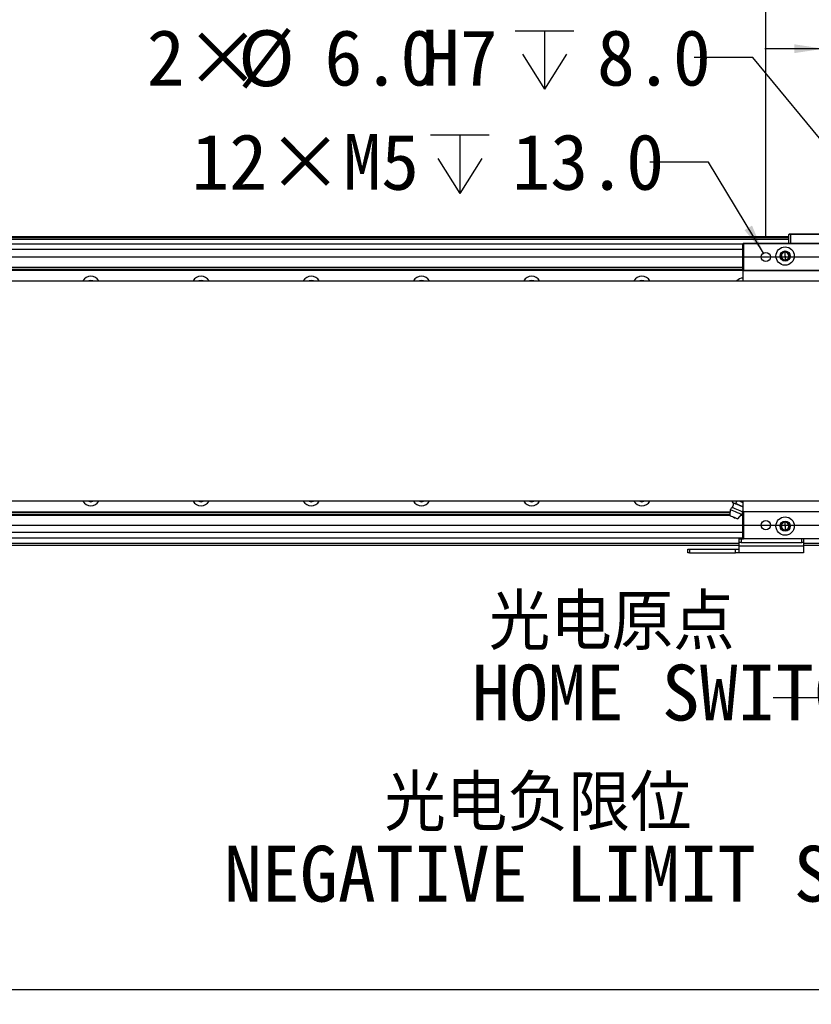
# Model space of a CAD drawing. Header units: millimetres. Extents: x 40 to 3320, y 40 to 2336.
# Tile 10 of 13: x 1860 to 2291, y 1526 to 2062. Entities that reach past the tile are written whole.
import ezdxf

# ---------------------------------------------------------------- set-up
doc = ezdxf.new("R2010")
doc.units = ezdxf.units.MM
doc.header["$LTSCALE"] = 8
doc.layers.add('DIMNS', color=7, linetype='Continuous')
doc.styles.add('SLDTEXTSTYLE7', font='txt')
doc.styles.add('SLDTEXTSTYLE8', font='txt', dxfattribs={"bigfont": 'bigfont'})
doc.styles.add('SLDTEXTSTYLE9', font='txt')
doc.dimstyles.new('SLDDIMSTYLE0', dxfattribs={"dimtxt": 30.4, "dimasz": 16, "dimexe": 0, "dimexo": 0.0625, "dimgap": 7.6, "dimtad": 2, "dimdec": 1, "dimrnd": 1e-09, "dimzin": 4, "dimdsep": 46, "dimtxsty": 'SLDTEXTSTYLE7', "dimsah": 1, "dimcen": 0.09, "dimadec": 0, "dimazin": 1, "dimtfac": 1, "dimtdec": 1, "dimtmove": 0, "dimatfit": 0, "dimfxl": 0, "dimfrac": 2, "dimtolj": 1, "dimtzin": 12, "dimarcsym": 0})
doc.dimstyles.new('SLDDIMSTYLE1', dxfattribs={"dimtxt": 30.4, "dimasz": 16, "dimexe": 0, "dimexo": 0.0625, "dimgap": 7.6, "dimtad": 0, "dimtih": 1, "dimtoh": 1, "dimdec": 1, "dimrnd": 1e-09, "dimzin": 4, "dimdsep": 46, "dimtxsty": 'SLDTEXTSTYLE7', "dimsah": 1, "dimcen": 0, "dimadec": 0, "dimazin": 1, "dimtfac": 1, "dimtdec": 1, "dimtofl": 0, "dimtmove": 0, "dimatfit": 3, "dimfxl": 0, "dimfrac": 2, "dimtolj": 1, "dimtzin": 12, "dimarcsym": 0})
doc.dimstyles.new('SLDDIMSTYLE2', dxfattribs={"dimtxt": 30.4, "dimasz": 16, "dimexe": 0, "dimexo": 0.0625, "dimgap": 7.6, "dimtad": 0, "dimtih": 1, "dimtoh": 1, "dimdec": 1, "dimrnd": 1e-09, "dimzin": 12, "dimdsep": 46, "dimtxsty": 'SLDTEXTSTYLE7', "dimsah": 1, "dimcen": 0, "dimadec": 0, "dimazin": 3, "dimtfac": 1, "dimtdec": 1, "dimtofl": 0, "dimtmove": 0, "dimatfit": 3, "dimfxl": 0, "dimfrac": 2, "dimtolj": 1, "dimtzin": 12, "dimarcsym": 0})
doc.dimstyles.new('SLDDIMSTYLE3', dxfattribs={"dimtxt": 30.4, "dimasz": 16, "dimexe": 0, "dimexo": 0.0625, "dimgap": 7.6, "dimtad": 2, "dimdec": 1, "dimrnd": 1e-09, "dimzin": 4, "dimdsep": 46, "dimtxsty": 'SLDTEXTSTYLE7', "dimsah": 1, "dimcen": 0.09, "dimadec": 0, "dimazin": 1, "dimtfac": 1, "dimtdec": 1, "dimtofl": 0, "dimtmove": 0, "dimatfit": 3, "dimfxl": 0, "dimfrac": 2, "dimtolj": 1, "dimtzin": 12, "dimarcsym": 0})
doc.dimstyles.new('SLDDIMSTYLE4', dxfattribs={"dimtxt": 0.18, "dimasz": 16, "dimexe": 0, "dimexo": 0.0625, "dimgap": 0, "dimtad": 0, "dimtih": 1, "dimtoh": 1, "dimdec": 0, "dimrnd": 1e-09, "dimzin": 0, "dimdsep": 46, "dimtxsty": 'Standard', "dimsah": 1, "dimcen": 0.09, "dimadec": 0, "dimazin": 0, "dimtfac": 16, "dimtdec": 0, "dimtofl": 0, "dimtmove": 0, "dimatfit": 3, "dimfxl": 0, "dimfrac": 2, "dimtolj": 1, "dimtzin": 0, "dimarcsym": 0})

# ---------------------------------------------------------------- blocks, each defined once
blk = doc.blocks.new('_D_3')
at = {"layer": 'DIMNS'}
for p, q in [((2550.51, 1932.36), (2550.51, 1964.36)), ((461.03, 1932.36), (2558.51, 1932.36)), ((2550.51, 1786.36), (2550.51, 1932.36)), ((461.03, 1786.36), (2558.51, 1786.36)), ((2550.51, 1786.36), (2550.51, 1754.36))]:
    blk.add_line(p, q, dxfattribs=at)
for points in [[(2550.51, 1932.36), (2552.91, 1948.36), (2548.11, 1948.36)], [(2550.51, 1786.36), (2548.11, 1770.36), (2552.91, 1770.36)]]:
    blk.add_solid(points, dxfattribs=at)
at = {"layer": 'DIMNS', "insert": (2510.62, 1820.33), "char_height": 30.4, "attachment_point": 1, "rotation": 90, "style": 'SLDTEXTSTYLE7'}
blk.add_mtext('146.0', dxfattribs=at)
blk = doc.blocks.new('_D_6')
at = {"layer": 'DIMNS'}
for p, q in [((2297.37, 1942.52), (2297.37, 2053.71)), ((2399.37, 1942.52), (2399.37, 2053.71)), ((2297.37, 2045.71), (2265.37, 2045.71)), ((2297.37, 2045.71), (2399.37, 2045.71)), ((2399.37, 2045.71), (2431.37, 2045.71))]:
    blk.add_line(p, q, dxfattribs=at)
for points in [[(2297.37, 2045.71), (2281.37, 2048.11), (2281.37, 2043.31)], [(2399.37, 2045.71), (2415.37, 2043.31), (2415.37, 2048.11)]]:
    blk.add_solid(points, dxfattribs=at)
at = {"layer": 'DIMNS', "insert": (2305.11, 2085.59), "char_height": 30.4, "attachment_point": 1, "style": 'SLDTEXTSTYLE7'}
blk.add_mtext('102.0', dxfattribs=at)
blk = doc.blocks.new('_D_7')
at = {"layer": 'DIMNS'}
for p, q in [((2265.87, 1942.52), (2265.87, 2095.86)), ((2430.87, 1942.52), (2430.87, 2095.86)), ((2265.87, 2087.86), (2430.87, 2087.86))]:
    blk.add_line(p, q, dxfattribs=at)
for points in [[(2265.87, 2087.86), (2281.87, 2085.46), (2281.87, 2090.26)], [(2430.87, 2087.86), (2414.87, 2090.26), (2414.87, 2085.46)]]:
    blk.add_solid(points, dxfattribs=at)
at = {"layer": 'DIMNS', "insert": (2305.11, 2127.75), "char_height": 30.4, "attachment_point": 1, "style": 'SLDTEXTSTYLE7'}
blk.add_mtext('165.0', dxfattribs=at)
blk = doc.blocks.new('SW_SYMBOL_HOLE_DEPTH')
at = {"layer": 'DIMNS', "color": 0}
for p, q in [((0, 7000), (6400, 7000)), ((3200, 7000), (3200, 600)), ((800, 4440), (3200, 600)), ((5600, 4440), (3200, 600))]:
    blk.add_line(p, q, dxfattribs=at)
blk = doc.blocks.new('_D_8')
at = {"layer": 'DIMNS'}
for p, q in [((2258.85, 2040.86), (2226.85, 2040.86)), ((2346.46, 1934.68), (2258.85, 2040.86))]:
    blk.add_line(p, q, dxfattribs=at)
blk.add_solid([(2346.46, 1934.68), (2338.13, 1948.55), (2334.43, 1945.49)], dxfattribs=at)
at = {"layer": 'DIMNS', "xscale": 0.004985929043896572, "yscale": 0.004985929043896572, "zscale": 0.004985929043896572}
blk.add_blockref('SW_SYMBOL_HOLE_DEPTH', (2129.41, 2020.61), dxfattribs=at)
at = {"layer": 'DIMNS', "char_height": 30.4, "attachment_point": 1, "style": 'SLDTEXTSTYLE7'}
for s, insert in [('2×', (1928.84, 2056.05)), ('%%c', (1978.57, 2055.75)), ('6.0', (2025.54, 2056.05)), ('H7', (2078.49, 2056.05)), ('8.0', (2173.91, 2056.05))]:
    blk.add_mtext(s, dxfattribs=dict(at, insert=insert))
blk = doc.blocks.new('_D_9')
at = {"layer": 'DIMNS'}
for p, q in [((2234.67, 1984.01), (2202.67, 1984.01)), ((2264.58, 1934.5), (2234.67, 1984.01))]:
    blk.add_line(p, q, dxfattribs=at)
blk.add_solid([(2264.58, 1934.5), (2258.36, 1949.44), (2254.25, 1946.96)], dxfattribs=at)
at = {"layer": 'DIMNS', "xscale": 0.004985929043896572, "yscale": 0.004985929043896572, "zscale": 0.004985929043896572}
blk.add_blockref('SW_SYMBOL_HOLE_DEPTH', (2083.27, 1963.89), dxfattribs=at)
at = {"layer": 'DIMNS', "char_height": 30.4, "attachment_point": 1, "style": 'SLDTEXTSTYLE7'}
for s, insert in [('12×M5', (1953.02, 1999.33)), ('13.0', (2127.77, 1999.33))]:
    blk.add_mtext(s, dxfattribs=dict(at, insert=insert))
blk = doc.blocks.new('_D_10')
at = {"layer": 'DIMNS'}
for p, q in [((368.37, 1718.2), (368.37, 1525.56)), ((2348.37, 1718.2), (2348.37, 1525.56)), ((368.37, 1533.56), (2348.37, 1533.56))]:
    blk.add_line(p, q, dxfattribs=at)
for points in [[(368.37, 1533.56), (384.37, 1531.16), (384.37, 1535.96)], [(2348.37, 1533.56), (2332.37, 1535.96), (2332.37, 1531.16)]]:
    blk.add_solid(points, dxfattribs=at)
at = {"layer": 'DIMNS', "insert": (1313.48, 1573.45), "char_height": 30.4, "attachment_point": 1, "style": 'SLDTEXTSTYLE7'}
blk.add_mtext('1980.0', dxfattribs=at)
blk = doc.blocks.new('SW_NOTE_3')
at = {"layer": 'DIMNS', "color": 0, "char_height": 30.4, "attachment_point": 2}
for s, insert, style in [('光电原点', (-87.91, 56.54), 'SLDTEXTSTYLE8'), ('HOME SWITCH', (-50.32, 18.14), 'SLDTEXTSTYLE9')]:
    blk.add_mtext(s, dxfattribs=dict(at, insert=insert, style=style))
blk = doc.blocks.new('SW_NOTE_4')
at = {"layer": 'DIMNS', "color": 0, "char_height": 30.4, "attachment_point": 2}
for s, insert, style in [('光电负限位', (-173.26, 56.98), 'SLDTEXTSTYLE8'), ('NEGATIVE LIMIT SWITCH', (-127.11, 18.58), 'SLDTEXTSTYLE9')]:
    blk.add_mtext(s, dxfattribs=dict(at, insert=insert, style=style))

msp = doc.modelspace()

# ---------------------------------------------------------------- linework, layer by layer
at = {"color": 7, "linetype": 'Continuous', "lineweight": 25}
for p, q in [((2278.37, 1943.36), (438.37, 1943.36)), ((438.37, 1943.16), (2278.37, 1943.16)), ((438.37, 1942.96), (2278.37, 1942.96)), ((2278.37, 1942.86), (438.37, 1942.86)), ((2278.37, 1941.86), (438.37, 1941.86)), ((2278.37, 1944.56), (2278.67, 1944.86)), ((2279.37, 1944.56), (2278.37, 1944.56)), ((2278.37, 1939.86), (2278.37, 1944.56)), ((2278.67, 1944.86), (2279.49, 1944.86)), ((2279.37, 1944.56), (2279.49, 1944.86)), ((2305.37, 1944.56), (2279.37, 1944.56)), ((2279.37, 1944.56), (2279.37, 1939.86)), ((2279.49, 1944.86), (2305.25, 1944.86)), ((2253.37, 1939.37), (463.37, 1939.37)), ((2253.37, 1939.56), (2253.67, 1939.86)), ((2253.37, 1925.16), (2253.37, 1939.56)), ((2253.37, 1939.56), (2253.67, 1939.56)), ((2253.67, 1939.56), (2253.67, 1939.86)), ((2253.67, 1939.86), (2443.07, 1939.86)), ((2443.07, 1939.56), (2253.67, 1939.56)), ((2253.67, 1939.56), (2253.67, 1925.16)), ((2276.37, 1934.93), (2276.37, 1935.36)), ((2276.37, 1932.86), (2276.37, 1934.93)), ((2276.37, 1932.86), (2276.37, 1930.8)), ((2276.37, 1930.8), (2276.37, 1930.36)), ((470.17, 1925.17), (2253.37, 1925.17)), ((470.2, 1925.47), (2253.37, 1925.47)), ((470.31, 1926.56), (2253.37, 1926.56)), ((470.34, 1926.86), (2253.37, 1926.86)), ((2253.37, 1925.16), (2253.67, 1925.16)), ((2253.37, 1925.16), (2253.67, 1924.86)), ((2253.37, 1925.16), (2253.37, 1919.36)), ((2253.67, 1925.16), (2443.07, 1925.16)), ((2253.67, 1924.86), (2253.67, 1925.16)), ((2443.07, 1924.86), (2253.67, 1924.86)), ((251.37, 1919.36), (2465.37, 1919.36)), ((2253.37, 1920.86), (2253.26, 1920.86)), ((2465.37, 1799.36), (251.37, 1799.36)), ((2247.64, 1798.95), (2247.82, 1799.36)), ((2247.64, 1798.96), (2248.09, 1798.61)), ((2247.64, 1798.95), (2248.52, 1798.42)), ((2248.52, 1798.42), (2249.5, 1798.16)), ((2249.5, 1798.16), (2250.01, 1799.36)), ((2251.31, 1797.24), (2249.5, 1798.16)), ((2253.22, 1796.58), (2251.31, 1797.24)), ((2252.13, 1799.17), (2251.57, 1799.36)), ((2253.37, 1798.54), (2252.13, 1799.17)), ((2253.22, 1796.58), (2253.37, 1796.93)), ((2253.37, 1799.36), (2253.37, 1793.56)), ((463.37, 1793.56), (2246.57, 1793.56)), ((463.37, 1793.25), (2246.54, 1793.25)), ((463.37, 1792.17), (2246.43, 1792.17)), ((463.37, 1791.86), (2246.4, 1791.86)), ((2246.37, 1791.62), (2246.71, 1794.85)), ((2250.7, 1789.79), (2252.78, 1792.27)), ((2252.44, 1791.86), (2253.37, 1791.86)), ((2252.7, 1792.17), (2253.37, 1792.17)), ((2253.07, 1793.25), (2253.37, 1793.25)), ((2253.08, 1793.56), (2253.37, 1793.56)), ((2253.37, 1794.36), (2253.09, 1793.77)), ((2253.67, 1793.86), (2253.37, 1793.56)), ((2253.67, 1793.56), (2253.37, 1793.56)), ((2253.37, 1779.16), (2253.37, 1793.56)), ((2253.67, 1793.86), (2443.07, 1793.86)), ((2253.67, 1793.86), (2253.67, 1793.56)), ((2443.07, 1793.56), (2253.67, 1793.56)), ((2253.67, 1793.56), (2253.67, 1779.16)), ((2276.37, 1787.93), (2276.37, 1788.36)), ((2276.37, 1785.86), (2276.37, 1787.93)), ((2276.37, 1785.86), (2276.37, 1783.8)), ((2253.37, 1779.36), (463.37, 1779.36)), ((2276.37, 1783.8), (2276.37, 1783.36)), ((2251.37, 1775.36), (470.37, 1775.36)), ((2251.37, 1776.86), (2251.37, 1778.86)), ((2251.37, 1778.86), (2252.37, 1778.86)), ((2252.37, 1776.86), (2251.37, 1776.86)), ((2251.37, 1775.03), (2251.37, 1776.86)), ((2251.37, 1775.03), (2286.37, 1775.03)), ((2251.37, 1771.36), (2251.37, 1775.03)), ((2252.37, 1778.86), (2252.37, 1776.86)), ((2252.37, 1778.86), (2253.67, 1778.86)), ((2252.37, 1776.86), (2285.37, 1776.86)), ((2253.67, 1779.16), (2253.37, 1779.16)), ((2253.67, 1778.86), (2253.37, 1779.16)), ((2253.67, 1779.16), (2443.07, 1779.16)), ((2253.67, 1779.16), (2253.67, 1778.86)), ((2443.07, 1778.86), (2253.67, 1778.86)), ((2285.37, 1776.86), (2285.37, 1778.86)), ((2286.37, 1776.86), (2285.37, 1776.86)), ((2286.37, 1778.86), (2286.37, 1776.86)), ((2286.37, 1776.86), (2286.37, 1775.03)), ((2338.37, 1775.36), (2286.37, 1775.36)), ((2286.37, 1775.03), (2286.37, 1771.36)), ((2223.37, 1771.36), (2223.37, 1773.36)), ((2223.37, 1773.36), (2224.37, 1773.36)), ((2224.37, 1771.36), (2223.37, 1771.36)), ((2224.37, 1773.36), (2224.37, 1771.36)), ((2224.37, 1773.36), (2249.37, 1773.36)), ((2224.37, 1771.36), (2249.37, 1771.36)), ((2249.37, 1771.36), (2249.37, 1773.36)), ((2249.37, 1773.36), (2251.37, 1773.36)), ((2251.37, 1771.36), (2249.37, 1771.36)), ((2286.37, 1771.36), (2251.37, 1771.36))]:
    msp.add_line(p, q, dxfattribs=at)
at = {"color": 8, "linetype": 'Continuous', "lineweight": 25}
for p, q in [((2253.37, 1936.37), (463.37, 1936.37)), ((2253.37, 1782.36), (463.37, 1782.36)), ((2251.37, 1776.36), (470.37, 1776.36)), ((2338.37, 1776.36), (2286.37, 1776.36))]:
    msp.add_line(p, q, dxfattribs=at)
at = {"color": 7, "linetype": 'Continuous', "lineweight": 25, "flags": 128}
for points in [[(1898.37, 1919.61), (1897.38, 1919.43), (1897.22, 1919.36)], [(1899.52, 1919.36), (1899.36, 1919.43), (1898.37, 1919.61)], [(1958.37, 1919.61), (1957.38, 1919.43), (1957.22, 1919.36)], [(1959.52, 1919.36), (1959.36, 1919.43), (1958.37, 1919.61)], [(2018.37, 1919.61), (2017.38, 1919.43), (2017.22, 1919.36)], [(2019.52, 1919.36), (2019.36, 1919.43), (2018.37, 1919.61)], [(2078.37, 1919.61), (2077.38, 1919.43), (2077.22, 1919.36)], [(2079.52, 1919.36), (2079.36, 1919.43), (2078.37, 1919.61)], [(2138.37, 1919.61), (2137.38, 1919.43), (2137.22, 1919.36)], [(2139.52, 1919.36), (2139.36, 1919.43), (2138.37, 1919.61)], [(2198.37, 1919.61), (2197.38, 1919.43), (2197.22, 1919.36)], [(2199.52, 1919.36), (2199.36, 1919.43), (2198.37, 1919.61)], [(2247.57, 1796.11), (2247.74, 1796.04), (2248.21, 1795.84), (2248.95, 1795.53), (2249.85, 1795.14), (2250.81, 1794.74), (2251.71, 1794.35), (2252.45, 1794.04), (2252.93, 1793.84), (2253.09, 1793.77)], [(2248.09, 1798.61), (2248.09, 1798.61), (2248.11, 1798.6), (2248.15, 1798.58), (2248.2, 1798.56), (2248.26, 1798.54), (2248.33, 1798.5), (2248.42, 1798.47), (2248.52, 1798.42)], [(2248.52, 1798.42), (2248.75, 1798.33), (2249.03, 1798.21), (2249.35, 1798.07), (2249.7, 1797.92), (2250.07, 1797.76), (2250.47, 1797.59), (2250.89, 1797.42), (2251.31, 1797.24)], [(2251.31, 1797.24), (2251.73, 1797.06), (2252.14, 1796.89), (2252.54, 1796.72), (2252.92, 1796.56), (2253.27, 1796.41), (2253.37, 1796.37)], [(2251.68, 1799.36), (2251.71, 1799.35), (2252.13, 1799.17)], [(2252.13, 1799.17), (2252.55, 1799), (2252.96, 1798.82), (2253.36, 1798.65), (2253.37, 1798.65)], [(2246.37, 1791.62), (2246.53, 1791.55), (2247, 1791.35), (2247.71, 1791.06), (2248.53, 1790.71), (2249.36, 1790.35), (2250.06, 1790.06), (2250.53, 1789.86), (2250.7, 1789.79)], [(2246.71, 1794.85), (2246.89, 1794.77), (2247.42, 1794.55), (2248.23, 1794.2), (2249.22, 1793.78), (2250.27, 1793.33), (2251.26, 1792.91), (2252.07, 1792.57), (2252.6, 1792.35), (2252.78, 1792.27)]]:
    msp.add_lwpolyline(points, dxfattribs=at)
at = {"color": 7, "linetype": 'Continuous', "lineweight": 25}
for centre, radius in [((2265.87, 1932.36), 2.5), ((2276.37, 1932.86), 5), ((2276.37, 1932.86), 2.75), ((2276.37, 1785.86), 5), ((2265.87, 1786.36), 2.5), ((2276.37, 1785.86), 2.75)]:
    msp.add_circle(centre, radius, dxfattribs=at)
for centre, radius, start, end in [((2276.37, 1932.86), 2.5, 90, 270), ((2276.37, 1932.86), 2.07, 90, 270), ((2276.37, 1932.86), 2.5, 270, 90), ((2276.37, 1932.86), 2.07, 270, 90), ((1898.37, 1916.86), 5, 90, 150), ((1898.37, 1916.86), 5, 30, 90), ((1958.37, 1916.86), 5, 90, 150), ((1958.37, 1916.86), 5, 30, 90), ((2018.37, 1916.86), 5, 90, 150), ((2018.37, 1916.86), 5, 30, 90), ((2078.37, 1916.86), 5, 90, 150), ((2078.37, 1916.86), 5, 30, 90), ((2138.37, 1916.86), 5, 90, 150), ((2138.37, 1916.86), 5, 30, 90), ((2198.37, 1916.86), 5, 90, 150), ((2198.37, 1916.86), 5, 30, 90), ((2253.27, 1916.86), 4, 90.0169, 141.3178), ((1898.37, 1801.86), 5, 210, 330), ((1898.37, 1801.86), 2.75, 245.3801, 294.6199), ((1958.37, 1801.86), 5, 210, 330), ((1958.37, 1801.86), 2.75, 245.3801, 294.6199), ((2018.37, 1801.86), 5, 210, 330), ((2018.37, 1801.86), 2.75, 245.3801, 294.6199), ((2078.37, 1801.86), 5, 210, 330), ((2078.37, 1801.86), 2.75, 245.3801, 294.6199), ((2138.37, 1801.86), 5, 210, 330), ((2138.37, 1801.86), 2.75, 245.3801, 294.6199), ((2198.37, 1801.86), 5, 210, 330), ((2198.37, 1801.86), 2.75, 245.3801, 294.6199), ((2276.37, 1785.86), 2.5, 90, 270), ((2276.37, 1785.86), 2.07, 90, 270), ((2276.37, 1785.86), 2.5, 270, 90), ((2276.37, 1785.86), 2.07, 270, 90)]:
    msp.add_arc(centre, radius, start, end, dxfattribs=at)
for points, knots in [([(2247.57, 1796.11), (2247.37, 1795.94), (2246.99, 1795.58), (2246.8, 1795.09), (2246.71, 1794.85)], [0, 0, 0, 0, 0.499997, 1, 1, 1, 1]), ([(2248.09, 1798.61), (2248.1, 1798.17), (2248.14, 1797.3), (2247.76, 1796.51), (2247.57, 1796.11)], [0, 0, 0, 0, 0.5, 1, 1, 1, 1]), ([(2248.44, 1790.47), (2248.3, 1790.54), (2248.04, 1790.68), (2247.86, 1790.91), (2247.77, 1791.03)], [0, 0, 0, 0, 0.499974, 1, 1, 1, 1]), ([(2248.44, 1790.47), (2248.58, 1790.43), (2248.86, 1790.33), (2249.15, 1790.36), (2249.3, 1790.38)], [0, 0, 0, 0, 0.500007, 1, 1, 1, 1]), ([(2253.09, 1793.77), (2253.1, 1793.51), (2253.12, 1792.98), (2252.89, 1792.51), (2252.78, 1792.27)], [0, 0, 0, 0, 0.500001, 1, 1, 1, 1])]:
    msp.add_open_spline(points, degree=3, knots=knots, dxfattribs=at)

# ---------------------------------------------------------------- block references
at = {"layer": 'DIMNS'}
for name, p in [('SW_NOTE_3', (2269.87, 1692.31)), ('SW_NOTE_4', (2315.06, 1593.27))]:
    msp.add_blockref(name, p, dxfattribs=at)

# ---------------------------------------------------------------- dimensions: what is measured, and where the dimension line sits
for base, p1, p2, dimstyle, picture, middle in [((2430.87, 2087.86), (2265.87, 1932.36), (2430.87, 1932.36), 'SLDDIMSTYLE0', '_D_7', (2353.54, 2087.86)), ((2399.37, 2045.71), (2297.37, 1932.36), (2399.37, 1932.36), 'SLDDIMSTYLE0', '_D_6', (2353.54, 2045.71)), ((2348.37, 1533.56), (368.37, 1728.36), (2348.37, 1728.36), 'SLDDIMSTYLE3', '_D_10', (1372.88, 1533.56))]:
    dim = msp.add_linear_dim(base=base, p1=p1, p2=p2, dimstyle=dimstyle, dxfattribs=at)
    dim.commit()
    dim.dimension.update_dxf_attribs({"geometry": picture, "text_midpoint": middle, "dimtype": 160})
dim = msp.add_diameter_dim_2p(p1=(2350.28, 1930.05), p2=(2346.46, 1934.68), text='2×<>H7{\\fGDT;x}8.0', dimstyle='SLDDIMSTYLE1', dxfattribs=at)
dim.commit()
dim.dimension.update_dxf_attribs({"geometry": '_D_8', "text_midpoint": (2077.84, 2040.86), "dimtype": 163})
dim = msp.add_diameter_dim_2p(p1=(2267.16, 1930.22), p2=(2264.58, 1934.5), text='12×M5{\\fGDT;x}13.0', dimstyle='SLDDIMSTYLE2', override={"dimpost": '<>'}, dxfattribs=at)
dim.commit()
dim.dimension.update_dxf_attribs({"geometry": '_D_9', "text_midpoint": (2077.84, 1984.01), "dimtype": 163})
dim = msp.add_linear_dim(base=(2550.51, 1932.36), p1=(450.87, 1786.36), p2=(450.87, 1932.36), angle=90, dimstyle='SLDDIMSTYLE0', dxfattribs=at)
dim.commit()
dim.dimension.update_dxf_attribs({"geometry": '_D_3', "text_midpoint": (2550.51, 1868.75), "dimtype": 160})

# ---------------------------------------------------------------- leaders
msp.add_leader([(2337.47, 1760.36), (2294.11, 1692.31), (2269.87, 1692.31)], dimstyle='SLDDIMSTYLE4', dxfattribs=at)

doc.saveas('drawing.dxf')
